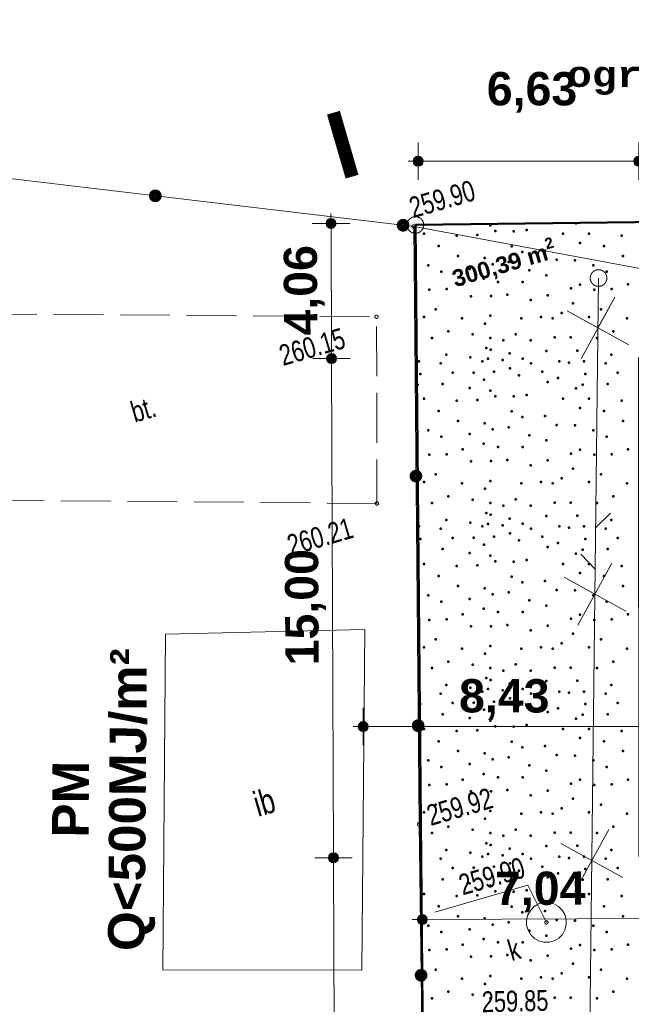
# Model space of a CAD drawing. Header units: millimetres. Extents: x -105537 to 2299296, y -162842 to 175608.
# Tile 12 of 42: x -19104 to -722, y -4439 to 25146. Entities that reach past the tile are written whole.
import ezdxf
from ezdxf.xclip import XClip

# ---------------------------------------------------------------- set-up
doc = ezdxf.new("R2010")
doc.units = ezdxf.units.MM
doc.header["$MEASUREMENT"] = 0
doc.header["$XCLIPFRAME"] = 0
doc.linetypes.add('1054', pattern=[2000, 1500, -500])
doc.linetypes.add('Wipeout_Contour', pattern=[1000, 0, -1000])
for name, color, linetype, lineweight in [('0_Nr_pióra__75', 14, 'Continuous', 35), ('199-Z Wymiary i opisy_Nr_pióra__46', 7, 'Continuous', 15), ('199-Z Wymiary i opisy_Nr_pióra__85', 7, 'Continuous', 13), ('Nowe_199-Z Wymiary i opisy_Nr_pióra__1', 7, 'Continuous', 13), ('Nowe_199-Z Wymiary i opisy_Nr_pióra__203', 7, 'Continuous', 50), ('Nowe_A_WYM_SYTUACJA_Nr_pióra__1', 7, 'Continuous', 13), ('Nowe_A_WYM_SYTUACJA_Nr_pióra__45', 7, 'Continuous', 15), ('Nowe_A_WYM_SYTUACJA_Nr_pióra__85', 7, 'Continuous', 13), ('Wadowice Wałowa mdcp500_2_EGB_DzialkaEwidencyjna_Nr_pióra__3', 3, 'Continuous', 18), ('Wadowice Wałowa mdcp500_2_EGB_PunktGraniczny_Nr_pióra__3', 3, 'Continuous', 18), ('Wadowice Wałowa mdcp500_2_GES_InneUrzadzeniaTowarzyszace_Nr_pióra__7', 7, 'Continuous', 18), ('Wadowice Wałowa mdcp500_2_GES_PrzewodTelekomunikacyjny_Nr_pióra__30', 30, 'Continuous', 18), ('Wadowice Wałowa mdcp500_2_GES_Rzedna_Nr_pióra__34', 34, 'Continuous', 18), ('Wadowice Wałowa mdcp500_2_GES_UrzadzeniaSiecKanalizacyjna_Nr_pióra__34', 34, 'Continuous', 18), ('Wadowice Wałowa mdcp500_2_OT_Budowle_Nr_pióra__7', 7, 'Continuous', 18), ('Wadowice Wałowa mdcp500_2_OT_Komunikacja_Nr_pióra__7', 7, 'Continuous', 18), ('Wadowice Wałowa mdcp500_2_OT_Ogrodzenia_Nr_pióra__7', 7, 'Continuous', 18), ('Wadowice Wałowa mdcp500_2_OT_Rzedna_Nr_pióra__7', 7, 'Continuous', 18), ('Wadowice Wałowa mdcp500_3_0_Nr_pióra__1', 7, 'Continuous', 13)]:
    doc.layers.add(name, color=color, linetype=linetype, lineweight=lineweight)
for name, color, linetype in [('A__!REF_RYSUNKI', 7, 'Continuous'), ('Nowe_01-PZT-WYPEŁNIENIA', 7, 'Continuous'), ('Nowe_A_WYM_SYTUACJA', 7, 'Continuous')]:
    doc.layers.add(name, color=color, linetype=linetype)
for name, color, linetype, lineweight, true_color in [('Nowe_01-PZT-WYPEŁNIENIA_Nr_pióra__253', 7, 'Continuous', 13, 0xccf4b0), ('Nowe_01-PZT-WYPEŁNIENIA_Nr_pióra__95', 7, 'Continuous', 50, 0xe1e100), ('Nowe_A_TER_GRANICA_Nr_pióra__221', 7, 'Continuous', 50, 0xbcc01d), ('Nowe_A_TER_UZBROJENIE_Nr_pióra__58', 7, 'Continuous', 20, 0xdf0000)]:
    doc.layers.add(name, color=color, linetype=linetype, lineweight=lineweight, true_color=true_color)
doc.styles.add('STYL_AUTOMATYCZNY_2', font='arial.ttf')
doc.styles.add('STYL_AUTOMATYCZNY_5', font='arial.ttf')
doc.styles.add('STYL_AUTOMATYCZNY_6', font='txt')
doc.styles.add('STYL_AUTOMATYCZNY_7', font='arial.ttf', dxfattribs={"width": 0.75})
doc.linetypes.add('Ogrodzenie projektowane I WSC', pattern='A,0,[3,PAB.6.2 PROJEKT ZAGOSPODAROWANIA TERENU1.Shx,S=15.873016,R=0,X=0,Y=0],-2000,0', length=2000)
doc.dimstyles.new('STYL_AUTOMATYCZNY__1', dxfattribs={"dimtxt": 1000, "dimasz": 570, "dimexe": 0.18, "dimexo": 0.0625, "dimgap": 0, "dimtad": 1, "dimlfac": 0.001, "dimzin": 0, "dimdsep": 46, "dimtxsty": 'STYL_AUTOMATYCZNY_5', "dimblk": 'ARROWHEAD_11', "dimblk1": 'ARROWHEAD_11', "dimblk2": 'ARROWHEAD_11', "dimcen": 0.09, "dimse1": 1, "dimse2": 1, "dimclrd": 7, "dimclre": 7, "dimclrt": 7, "dimadec": 0, "dimazin": 0, "dimtfac": 1, "dimtdec": 4, "dimtmove": 0, "dimatfit": 3, "dimfxl": 0, "dimtolj": 1, "dimtzin": 0, "dimarcsym": 0})
doc.dimstyles.new('STYL_AUTOMATYCZNY__2', dxfattribs={"dimtxt": 1000, "dimasz": 570, "dimexe": 0.18, "dimexo": 0.0625, "dimgap": 0, "dimtad": 1, "dimtih": 1, "dimtoh": 1, "dimlfac": 0.001, "dimzin": 0, "dimdsep": 46, "dimtxsty": 'STYL_AUTOMATYCZNY_5', "dimblk": 'ARROWHEAD_11', "dimblk1": 'ARROWHEAD_11', "dimblk2": 'ARROWHEAD_11', "dimcen": 0.09, "dimse1": 1, "dimse2": 1, "dimclrd": 7, "dimclre": 7, "dimclrt": 7, "dimadec": 0, "dimazin": 0, "dimtfac": 1, "dimtdec": 4, "dimtmove": 0, "dimatfit": 3, "dimfxl": 0, "dimtolj": 1, "dimtzin": 0, "dimarcsym": 0})
doc.dimstyles.new('STYL_AUTOMATYCZNY__3', dxfattribs={"dimtxt": 1000, "dimasz": 570, "dimexe": 0.18, "dimexo": 0.0625, "dimgap": 0, "dimtad": 1, "dimtih": 1, "dimtoh": 1, "dimlfac": 0.001, "dimzin": 0, "dimdsep": 46, "dimtxsty": 'STYL_AUTOMATYCZNY_5', "dimblk": 'ARROWHEAD_11', "dimblk1": 'ARROWHEAD_11', "dimblk2": 'ARROWHEAD_11', "dimcen": 0.09, "dimse1": 1, "dimse2": 1, "dimclrd": 7, "dimclre": 7, "dimclrt": 7, "dimadec": 0, "dimazin": 0, "dimtfac": 1, "dimtdec": 4, "dimtmove": 2, "dimatfit": 3, "dimfxl": 0, "dimtolj": 1, "dimtzin": 0, "dimarcsym": 0})
doc.dimstyles.new('STYL_AUTOMATYCZNY__5', dxfattribs={"dimtxt": 0.18, "dimasz": 912, "dimexe": 0.18, "dimexo": 0.0625, "dimgap": 0, "dimtad": 0, "dimtih": 1, "dimtoh": 1, "dimdec": 4, "dimzin": 0, "dimdsep": 46, "dimcen": 0.09, "dimadec": 0, "dimazin": 0, "dimtfac": 1, "dimtdec": 4, "dimtmove": 0, "dimatfit": 3, "dimldrblk": 'ARROWHEAD_5', "dimfxl": 0, "dimtolj": 1, "dimtzin": 0, "dimarcsym": 0})
picture_1 = doc.add_image_def('image1.tif', size_in_pixel=(6904, 2168))

# ---------------------------------------------------------------- blocks, each defined once
blk = doc.blocks.new('Rysunek_1_3', base_point=(73226, -6125))
at = {"layer": 'Wadowice Wałowa mdcp500_3_0_Nr_pióra__1', "color": 7, "lineweight": 13}
image = blk.add_image(picture_1, insert=(-79879, -3368), size_in_units=(292228, 91739), rotation=16.24147, dxfattribs=at)
image.set_boundary_path([(-0.5, -0.5), (6903.5, 2167.5)])
blk = doc.blocks.new('*X5')
at = {"layer": 'Nowe_01-PZT-WYPEŁNIENIA_Nr_pióra__95', "color": 52, "linetype": 'Continuous', "lineweight": 50, "true_color": 0xe1e100}
for p in [(-4961, 18964), (-2380, 19027), (-6950, 18714), (-5974, 18655), (-5346, 18675), (-4805, 18792), (-4257, 18787), (-3866, 18831), (-2771, 18714), (-1989, 18714), (-1012, 18655), (-6507, 18348), (-2262, 18440), (-1546, 18348), (-5933, 18049), (-4322, 18335), (-3995, 18165), (-3314, 18202), (-972, 18049), (-6822, 17768), (-6822, 17768), (-5131, 17982), (-4886, 17798), (-4408, 17862), (-2966, 17932), (-2410, 17916), (-1861, 17768), (-1861, 17768), (-6428, 17576), (-5581, 17658), (-3788, 17619), (-3279, 17462), (-1467, 17576), (-5786, 17196), (-5158, 17366), (-4726, 17267), (-3983, 17267), (-2262, 17189), (-825, 17196), (-6793, 17032), (-6275, 17051), (-4445, 16882), (-4445, 16882), (-2536, 17071), (-1832, 17032), (-1314, 17051), (-5542, 16837), (-4938, 16842), (-3749, 16719), (-3238, 16863), (-2476, 16619), (-6598, 16446), (-2810, 16328), (-1637, 16446), (-6950, 16211), (-5815, 16172), (-5118, 16017), (-4961, 16250), (-4022, 16172), (-3436, 16211), (-3084, 16172), (-1989, 16211), (-854, 16172), (-6218, 15781), (-5485, 15689), (-4200, 15693), (-4200, 15693), (-1257, 15781), (-6715, 15585), (-4961, 15585), (-4570, 15507), (-3749, 15507), (-3026, 15598), (-2540, 15599), (-1754, 15585), (-5079, 15283), (-4951, 15231), (-4374, 15116), (-3279, 15194), (-2345, 15205), (-7106, 14881), (-6454, 14816), (-6285, 15077), (-5559, 14996), (-5197, 14881), (-5027, 14956), (-4584, 14917), (-3983, 14959), (-3733, 14816), (-2888, 14881), (-2593, 14842), (-2145, 14881), (-1493, 14816), (-1324, 15077), (-7067, 14505), (-6089, 14536), (-5464, 14543), (-4844, 14575), (-4370, 14675), (-3397, 14575), (-2106, 14505), (-1128, 14536), (-5144, 14331), (-4100, 14462), (-3240, 14262), (-2927, 14379), (-7145, 14184), (-6389, 14200), (-5577, 14082), (-4961, 14004), (-2380, 14066), (-2184, 14184), (-1428, 14200), (-6950, 13754), (-5974, 13694), (-5346, 13714), (-4805, 13832), (-4257, 13826), (-3866, 13871), (-2771, 13754), (-1989, 13754), (-1012, 13694), (-6507, 13388), (-4322, 13375), (-2262, 13480), (-1546, 13388), (-5933, 13089), (-5131, 13021), (-3995, 13205), (-3314, 13242), (-972, 13089), (-6822, 12808), (-6822, 12808), (-4886, 12838), (-4408, 12902), (-2966, 12971), (-2410, 12956), (-1861, 12808), (-1861, 12808), (-6428, 12615), (-5581, 12698), (-3788, 12658), (-3279, 12502), (-1467, 12615), (-5786, 12235), (-5158, 12406), (-4726, 12306), (-3983, 12306), (-2262, 12228), (-825, 12235), (-6793, 12072), (-6275, 12091), (-5542, 11876), (-4938, 11882), (-4445, 11921), (-4445, 11921), (-3238, 11902), (-2536, 12111), (-1832, 12072), (-1314, 12091), (-3749, 11759), (-2476, 11659), (-6950, 11250), (-6598, 11485), (-4961, 11290), (-3436, 11250), (-2810, 11368), (-1989, 11250), (-1637, 11485), (-5815, 11211), (-5118, 11056), (-4022, 11211), (-3084, 11211), (-854, 11211), (-6218, 10821), (-5485, 10729), (-4200, 10733), (-4200, 10733), (-1257, 10821), (-6715, 10625), (-4961, 10625), (-4570, 10547), (-3749, 10547), (-3026, 10637), (-2540, 10639), (-1754, 10625), (-6285, 10116), (-5079, 10323), (-4951, 10271), (-4374, 10155), (-3279, 10234), (-2345, 10244), (-1324, 10116), (-7106, 9921), (-6454, 9855), (-5559, 10035), (-5197, 9921), (-5027, 9996), (-4584, 9956), (-3983, 9999), (-3733, 9855), (-2888, 9921), (-2593, 9881), (-2145, 9921), (-1493, 9855), (-7067, 9545), (-6089, 9575), (-5464, 9583), (-4844, 9615), (-4370, 9715), (-4100, 9502), (-3397, 9615), (-2106, 9545), (-1128, 9575), (-6389, 9240), (-5144, 9371), (-3240, 9302), (-2927, 9419), (-2184, 9223), (-1428, 9240), (-5577, 9122), (-4961, 9043), (-3866, 8911), (-2380, 9106), (-6950, 8793), (-5974, 8734), (-5346, 8754), (-4805, 8871), (-4257, 8866), (-2771, 8793), (-1989, 8793), (-1012, 8734), (-6507, 8428), (-4322, 8414), (-2262, 8519), (-1546, 8428), (-5933, 8128), (-5131, 8061), (-3995, 8244), (-3314, 8281), (-2966, 8011), (-2410, 7995), (-972, 8128), (-6822, 7847), (-6822, 7847), (-5581, 7737), (-4886, 7877), (-4408, 7942), (-3788, 7698), (-1861, 7847), (-1861, 7847), (-6428, 7655), (-5158, 7445), (-3279, 7542), (-1467, 7655), (-6793, 7111), (-6275, 7131), (-5786, 7275), (-4726, 7346), (-3983, 7346), (-2536, 7151), (-2262, 7268), (-1832, 7111), (-1314, 7131), (-825, 7275), (-5542, 6916), (-4938, 6921), (-4445, 6961), (-4445, 6961), (-3238, 6942), (-6598, 6525), (-3749, 6799), (-2476, 6699), (-1637, 6525), (-6950, 6290), (-5815, 6251), (-4961, 6329), (-4022, 6251), (-3436, 6290), (-3084, 6251), (-2810, 6407), (-1989, 6290), (-854, 6251), (-5118, 6096), (-6715, 5664), (-6218, 5860), (-5485, 5769), (-4961, 5664), (-4200, 5773), (-4200, 5773), (-3026, 5677), (-2540, 5678), (-1754, 5664), (-1257, 5860), (-5079, 5363), (-4570, 5586), (-3749, 5586), (-6285, 5156), (-5559, 5075), (-5027, 5035), (-4951, 5310), (-4374, 5195), (-3983, 5039), (-3279, 5273), (-2345, 5284), (-1324, 5156), (-6454, 4895), (-5197, 4960), (-4584, 4996), (-4370, 4754), (-3733, 4895), (-2888, 4960), (-2593, 4921), (-2145, 4960), (-1493, 4895), (-7067, 4585), (-6089, 4615), (-5464, 4622), (-4844, 4654), (-4100, 4541), (-3397, 4654), (-2927, 4459), (-2106, 4585), (-1128, 4615), (-6389, 4279), (-5577, 4161), (-5144, 4410), (-3240, 4341), (-2380, 4146), (-2184, 4263), (-1428, 4279), (-4961, 4083), (-4805, 3911), (-4257, 3906), (-3866, 3950), (-6950, 3833), (-5974, 3773), (-5346, 3794), (-2771, 3833), (-2262, 3559), (-1989, 3833), (-1012, 3773), (-6507, 3467), (-4322, 3454), (-3995, 3284), (-3314, 3321), (-1546, 3467), (-5933, 3168), (-5131, 3100), (-4408, 2981), (-2966, 3051), (-2410, 3035), (-972, 3168), (-6822, 2887), (-6822, 2887), (-6428, 2694), (-5581, 2777), (-4886, 2917), (-3788, 2738), (-1861, 2887), (-1861, 2887), (-1467, 2694), (-5158, 2485), (-4726, 2386), (-3983, 2386), (-3279, 2581), (-6793, 2151), (-6275, 2170), (-5786, 2315), (-2536, 2190), (-2262, 2308), (-1832, 2151), (-1314, 2170), (-825, 2315), (-5542, 1956), (-4938, 1961), (-4445, 2001), (-4445, 2001), (-3749, 1838), (-3238, 1982), (-6598, 1564), (-2476, 1738), (-1637, 1564), (-6950, 1330), (-5815, 1291), (-4961, 1369), (-4022, 1291), (-3436, 1330), (-3084, 1291), (-2810, 1447), (-1989, 1330), (-854, 1291), (-6218, 900), (-5118, 1136), (-1257, 900), (-6715, 704), (-5485, 808), (-4961, 704), (-4570, 626), (-4200, 812), (-4200, 812), (-3749, 626), (-3026, 717), (-2540, 718), (-1754, 704), (-5079, 402), (-4951, 350), (-3279, 313), (-2345, 324), (-6285, 196), (-5559, 114), (-5197, 0), (-5027, 75), (-4584, 35), (-4374, 235), (-3983, 78), (-2888, 0), (-2145, 0), (-1324, 196), (-6454, -65), (-4370, -206), (-3733, -65), (-2593, -39), (-1493, -65), (-6089, -345), (-5464, -338), (-5144, -550), (-4844, -306), (-4100, -419), (-3397, -306), (-2927, -502), (-2106, -376), (-1128, -345), (-6389, -681), (-5577, -799), (-4961, -878), (-3240, -619), (-2380, -815), (-2184, -697), (-1428, -681), (-6950, -1128), (-5346, -1167), (-4805, -1049), (-4257, -1055), (-3866, -1010), (-2771, -1128), (-1989, -1128), (-5974, -1187), (-2262, -1401), (-1012, -1187), (-6507, -1493), (-4322, -1506), (-3995, -1677), (-3314, -1640), (-1546, -1493), (-5933, -1792), (-5131, -1860), (-4886, -2043), (-4408, -1979), (-2966, -1910), (-2410, -1925), (-972, -1792), (-6822, -2073), (-6822, -2073), (-6428, -2266), (-5581, -2184), (-3788, -2223), (-1861, -2073), (-1861, -2073), (-1467, -2266), (-5786, -2646), (-5158, -2476), (-4726, -2575), (-3983, -2575), (-3279, -2379), (-2262, -2653), (-825, -2646), (-6793, -2809), (-6275, -2790), (-2536, -2770), (-1832, -2809), (-1314, -2790), (-5542, -3005), (-4938, -2999), (-4445, -2960), (-4445, -2960), (-3749, -3122), (-3238, -2979), (-2476, -3222), (-6598, -3396), (-2810, -3513), (-1637, -3396), (-6950, -3631), (-5815, -3670), (-5118, -3825), (-4961, -3591), (-4022, -3670), (-3436, -3631), (-3084, -3670), (-1989, -3631), (-854, -3670), (-6218, -4060), (-1257, -4060), (-6715, -4256), (-5485, -4152), (-4961, -4256), (-4570, -4335), (-4200, -4148), (-4200, -4148), (-3749, -4335), (-3026, -4244), (-2540, -4242), (-1754, -4256)]:
    blk.add_point(p, dxfattribs=at)
blk = doc.blocks.new('Wypełnienie_1_1', base_point=(0, 0))
at = {"color": 254, "linetype": 'Wipeout_Contour', "lineweight": 0, "ltscale": 114170.787608}
blk.add_wipeout([(-6887, -16701), (56, -16785), (-9, 0), (-500, 0), (-510, 15000), (13319, 15000), (13400, 19233), (-7211, 18978)], dxfattribs=at).dxf.layer = 'Nowe_01-PZT-WYPEŁNIENIA'
at = {"layer": 'Nowe_01-PZT-WYPEŁNIENIA_Nr_pióra__253', "color": 254, "linetype": 'Continuous', "lineweight": 13, "true_color": 0xccf4b0, "flags": 128}
blk.add_lwpolyline([(-6887, -16701), (56, -16785), (-9, 0), (-500, 0), (-510, 15000), (13319, 15000), (13400, 19233), (-7211, 18978)], close=True, dxfattribs=at)
at = {"layer": 'Nowe_01-PZT-WYPEŁNIENIA_Nr_pióra__95', "color": 52, "linetype": 'Continuous', "lineweight": 50, "true_color": 0xe1e100}
blk.add_blockref('*X5', (0, 0), dxfattribs=at)
at = {"layer": 'Nowe_01-PZT-WYPEŁNIENIA_Nr_pióra__95', "color": 12, "lineweight": 30, "true_color": 0xde1212, "insert": (-5975, 16970), "char_height": 500, "attachment_point": 7, "rotation": 16.2415, "style": 'STYL_AUTOMATYCZNY_2'}
blk.add_mtext('\\A1;{\\pql;\\fArial|b1|i0|c238|p0;\\W1.000000;300,39 m\\fArial|b1|i0|c238|p0;\\W1.000000;\\A1{\\H.66x;\\S2^  ;}}', dxfattribs=at)
blk = doc.blocks.new('*D56')
at = {"layer": 'Nowe_A_WYM_SYTUACJA_Nr_pióra__45', "linetype": 'Continuous', "lineweight": 15}
for points in [[(-9897, 19024), (-9886, 18967), (-9853, 18918), (-9805, 18885), (-9747, 18874), (-9690, 18885), (-9641, 18918), (-9609, 18967), (-9597, 19024), (-9609, 19081), (-9641, 19130), (-9690, 19163), (-9747, 19174), (-9805, 19163), (-9853, 19130), (-9886, 19081)], [(-9881, 14964), (-9870, 14906), (-9837, 14858), (-9789, 14825), (-9731, 14814), (-9674, 14825), (-9625, 14858), (-9593, 14906), (-9581, 14964), (-9593, 15021), (-9625, 15070), (-9674, 15102), (-9731, 15114), (-9789, 15102), (-9837, 15070), (-9870, 15021)]]:
    blk.add_hatch(color=7, dxfattribs=at).paths.add_polyline_path(points)
at = {"layer": 'Nowe_A_WYM_SYTUACJA_Nr_pióra__45', "color": 7, "linetype": 'Continuous', "lineweight": 15}
blk.add_circle((-9747, 19024), 150, dxfattribs=at)
at = {"layer": 'Nowe_A_WYM_SYTUACJA_Nr_pióra__85', "color": 7, "linetype": 'Continuous', "lineweight": 13}
for p, q in [((-9748, 19324), (-9748, 19174)), ((-10310, 19022), (-9897, 19023)), ((-9597, 19025), (-9185, 19026)), ((-9747, 18874), (-9732, 15114))]:
    blk.add_line(p, q, dxfattribs=at)
at = {"layer": 'Nowe_A_WYM_SYTUACJA_Nr_pióra__1', "color": 7, "lineweight": 13, "insert": (-9934, 15658), "char_height": 1000, "attachment_point": 7, "rotation": 90.2258, "style": 'STYL_AUTOMATYCZNY_5'}
blk.add_mtext('\\A1;{\\pql;\\fArial|b1|i0|c238|p0;\\W1.000000;4,06}', dxfattribs=at)
blk = doc.blocks.new('ARROWHEAD_11')
at = {"color": 0, "linetype": 'Continuous', "lineweight": 0}
blk.add_line((0, 0), (-1, 0), dxfattribs=at)
at = {"color": 0, "linetype": 'Continuous', "lineweight": 0, "const_width": 0.25, "flags": 128}
blk.add_lwpolyline([(-0.125, 0, 1), (0.125, 0, 1)], format="xyb", close=True, dxfattribs=at)
blk = doc.blocks.new('*D58')
at = {"layer": 'Nowe_A_WYM_SYTUACJA_Nr_pióra__45', "linetype": 'Continuous', "lineweight": 15}
for points in [[(-9881, 14964), (-9870, 14906), (-9837, 14858), (-9789, 14825), (-9731, 14814), (-9674, 14825), (-9625, 14858), (-9593, 14906), (-9581, 14964), (-9593, 15021), (-9625, 15070), (-9674, 15102), (-9731, 15114), (-9789, 15102), (-9837, 15070), (-9870, 15021)], [(-9822, -36), (-9811, -94), (-9778, -142), (-9730, -175), (-9672, -186), (-9615, -175), (-9566, -142), (-9534, -94), (-9522, -36), (-9534, 21), (-9566, 70), (-9615, 102), (-9672, 114), (-9730, 102), (-9778, 70), (-9811, 21)]]:
    blk.add_hatch(color=7, dxfattribs=at).paths.add_polyline_path(points)
at = {"layer": 'Nowe_A_WYM_SYTUACJA_Nr_pióra__45', "color": 7, "linetype": 'Continuous', "lineweight": 15}
for centre in [(-9731, 14964), (-9672, -36)]:
    blk.add_circle(centre, 150, dxfattribs=at)
at = {"layer": 'Nowe_A_WYM_SYTUACJA_Nr_pióra__85', "color": 7, "linetype": 'Continuous', "lineweight": 13}
for p, q in [((-10294, 14961), (-9881, 14963)), ((-9731, 14814), (-9673, 114)), ((-9581, 14964), (-9169, 14966)), ((-10235, -38), (-9822, -37)), ((-9522, -36), (-9110, -34))]:
    blk.add_line(p, q, dxfattribs=at)
at = {"layer": 'Nowe_A_WYM_SYTUACJA_Nr_pióra__1', "color": 7, "lineweight": 13, "insert": (-9895, 5747), "char_height": 1000, "attachment_point": 7, "rotation": 90.2258, "style": 'STYL_AUTOMATYCZNY_5'}
blk.add_mtext('\\A1;{\\pql;\\fArial|b1|i0|c238|p0;\\W1.000000;15,00}', dxfattribs=at)
blk = doc.blocks.new('*D59')
at = {"layer": 'Nowe_A_WYM_SYTUACJA_Nr_pióra__45', "linetype": 'Continuous', "lineweight": 15}
for points in [[(-9822, -36), (-9811, -94), (-9778, -142), (-9730, -175), (-9672, -186), (-9615, -175), (-9566, -142), (-9534, -94), (-9522, -36), (-9534, 21), (-9566, 70), (-9615, 102), (-9672, 114), (-9730, 102), (-9778, 70), (-9811, 21)], [(-9748, -18964), (-9736, -19021), (-9704, -19070), (-9655, -19102), (-9598, -19114), (-9540, -19102), (-9492, -19070), (-9459, -19021), (-9448, -18964), (-9459, -18906), (-9492, -18858), (-9540, -18825), (-9598, -18814), (-9655, -18825), (-9704, -18858), (-9736, -18906)]]:
    blk.add_hatch(color=7, dxfattribs=at).paths.add_polyline_path(points)
at = {"layer": 'Nowe_A_WYM_SYTUACJA_Nr_pióra__45', "color": 7, "linetype": 'Continuous', "lineweight": 15}
blk.add_circle((-9598, -18964), 150, dxfattribs=at)
at = {"layer": 'Nowe_A_WYM_SYTUACJA_Nr_pióra__85', "color": 7, "linetype": 'Continuous', "lineweight": 13}
for p, q in [((-9672, -186), (-9598, -18814)), ((-10160, -18966), (-9748, -18964)), ((-9597, -19114), (-9596, -19264)), ((-9448, -18963), (-9035, -18962))]:
    blk.add_line(p, q, dxfattribs=at)
at = {"layer": 'Nowe_A_WYM_SYTUACJA_Nr_pióra__1', "color": 7, "lineweight": 13, "insert": (-9828, -11217), "char_height": 1000, "attachment_point": 7, "rotation": 90.2258, "style": 'STYL_AUTOMATYCZNY_5'}
blk.add_mtext('\\A1;{\\pql;\\fArial|b1|i0|c238|p0;\\W1.000000;18,93}', dxfattribs=at)
blk = doc.blocks.new('*D61')
at = {"layer": 'Nowe_A_WYM_SYTUACJA_Nr_pióra__45', "linetype": 'Continuous', "lineweight": 15}
for points in [[(-7153, -1892), (-7141, -1949), (-7109, -1998), (-7060, -2030), (-7003, -2042), (-6945, -2030), (-6897, -1998), (-6864, -1949), (-6853, -1892), (-6864, -1834), (-6897, -1786), (-6945, -1753), (-7003, -1742), (-7060, -1753), (-7109, -1786), (-7141, -1834)], [(-109, -1864), (-98, -1921), (-65, -1970), (-17, -2003), (41, -2014), (98, -2003), (147, -1970), (179, -1921), (191, -1864), (179, -1807), (147, -1758), (98, -1725), (41, -1714), (-17, -1725), (-65, -1758), (-98, -1807)]]:
    blk.add_hatch(color=7, dxfattribs=at).paths.add_polyline_path(points)
at = {"layer": 'Nowe_A_WYM_SYTUACJA_Nr_pióra__45', "color": 7, "linetype": 'Continuous', "lineweight": 15}
for centre in [(-7003, -1892), (41, -1864)]:
    blk.add_circle(centre, 150, dxfattribs=at)
at = {"layer": 'Nowe_A_WYM_SYTUACJA_Nr_pióra__85', "color": 7, "linetype": 'Continuous', "lineweight": 13}
for p, q in [((-7003, -1742), (-7005, -1329)), ((40, -1714), (38, -1301)), ((-7303, -1893), (-7153, -1892)), ((-7001, -2454), (-7002, -2042)), ((-6853, -1891), (-109, -1865)), ((43, -2426), (41, -2014)), ((191, -1863), (341, -1863))]:
    blk.add_line(p, q, dxfattribs=at)
at = {"layer": 'Nowe_A_WYM_SYTUACJA_Nr_pióra__1', "color": 7, "lineweight": 13, "insert": (-4816, -1683), "char_height": 1000, "attachment_point": 7, "rotation": 0.2258, "style": 'STYL_AUTOMATYCZNY_5'}
blk.add_mtext('\\A1;{\\pql;\\fArial|b1|i0|c238|p0;\\W1.000000;7,04}', dxfattribs=at)
blk = doc.blocks.new('*D62')
at = {"layer": 'Nowe_A_WYM_SYTUACJA_Nr_pióra__45', "linetype": 'Continuous', "lineweight": 15}
for points in [[(-8928, 3906), (-8917, 3848), (-8884, 3800), (-8835, 3767), (-8778, 3756), (-8721, 3767), (-8672, 3800), (-8640, 3848), (-8628, 3906), (-8640, 3963), (-8672, 4012), (-8721, 4044), (-8778, 4056), (-8835, 4044), (-8884, 4012), (-8917, 3963)], [(-500, 3906), (-489, 3848), (-456, 3800), (-407, 3767), (-350, 3756), (-293, 3767), (-244, 3800), (-211, 3848), (-200, 3906), (-211, 3963), (-244, 4012), (-293, 4044), (-350, 4056), (-407, 4044), (-456, 4012), (-489, 3963)]]:
    blk.add_hatch(color=7, dxfattribs=at).paths.add_polyline_path(points)
at = {"layer": 'Nowe_A_WYM_SYTUACJA_Nr_pióra__45', "color": 7, "linetype": 'Continuous', "lineweight": 15}
for centre in [(-8778, 3906), (-350, 3906)]:
    blk.add_circle(centre, 150, dxfattribs=at)
at = {"layer": 'Nowe_A_WYM_SYTUACJA_Nr_pióra__85', "color": 7, "linetype": 'Continuous', "lineweight": 13}
for p, q in [((-8778, 4056), (-8778, 4468)), ((-350, 4056), (-350, 4468)), ((-9078, 3906), (-8928, 3906)), ((-8628, 3906), (-500, 3906)), ((-200, 3906), (-50, 3906)), ((-8778, 3343), (-8778, 3756)), ((-350, 3343), (-350, 3756))]:
    blk.add_line(p, q, dxfattribs=at)
at = {"layer": 'Nowe_A_WYM_SYTUACJA_Nr_pióra__1', "color": 7, "lineweight": 13, "insert": (-5899, 4106), "char_height": 1000, "attachment_point": 7, "style": 'STYL_AUTOMATYCZNY_5'}
blk.add_mtext('\\A1;{\\pql;\\fArial|b1|i0|c238|p0;\\W1.000000;8,43}', dxfattribs=at)
blk = doc.blocks.new('*D63')
at = {"layer": 'Nowe_A_WYM_SYTUACJA_Nr_pióra__45', "linetype": 'Continuous', "lineweight": 15}
for points in [[(-7277, 20893), (-7265, 20836), (-7233, 20787), (-7184, 20754), (-7127, 20743), (-7069, 20754), (-7021, 20787), (-6988, 20836), (-6977, 20893), (-6988, 20950), (-7021, 20999), (-7069, 21031), (-7127, 21043), (-7184, 21031), (-7233, 20999), (-7265, 20950)], [(-650, 20893), (-639, 20836), (-606, 20787), (-557, 20754), (-500, 20743), (-443, 20754), (-394, 20787), (-361, 20836), (-350, 20893), (-361, 20950), (-394, 20999), (-443, 21031), (-500, 21043), (-557, 21031), (-606, 20999), (-639, 20950)]]:
    blk.add_hatch(color=7, dxfattribs=at).paths.add_polyline_path(points)
at = {"layer": 'Nowe_A_WYM_SYTUACJA_Nr_pióra__45', "color": 7, "linetype": 'Continuous', "lineweight": 15}
for centre in [(-7127, 20893), (-500, 20893)]:
    blk.add_circle(centre, 150, dxfattribs=at)
at = {"layer": 'Nowe_A_WYM_SYTUACJA_Nr_pióra__85', "color": 7, "linetype": 'Continuous', "lineweight": 13}
for p, q in [((-7127, 21043), (-7127, 21455)), ((-500, 21043), (-500, 21455)), ((-7427, 20893), (-7277, 20893)), ((-7127, 20330), (-7127, 20743)), ((-6977, 20893), (-650, 20893)), ((-500, 20330), (-500, 20743))]:
    blk.add_line(p, q, dxfattribs=at)
at = {"layer": 'Nowe_A_WYM_SYTUACJA_Nr_pióra__1', "color": 7, "lineweight": 13, "insert": (-5065, 22348), "char_height": 1000, "attachment_point": 7, "style": 'STYL_AUTOMATYCZNY_5'}
blk.add_mtext('\\A1;{\\pql;\\fArial|b1|i0|c238|p0;\\W1.000000;6,63}', dxfattribs=at)
blk = doc.blocks.new('ARROWHEAD_5')
at = {"linetype": 'Continuous', "lineweight": 0}
blk.add_hatch(color=0, dxfattribs=at).paths.add_polyline_path([(-1, 0.2679), (0, 0), (-1, -0.2679)])
at = {"color": 0, "linetype": 'Continuous', "lineweight": 0}
blk.add_line((0, 0), (-1, 0), dxfattribs=at)
blk = doc.blocks.new('Rysunek_4_2', base_point=(-5551989123, -7375062639))
at = {"layer": 'Wadowice Wałowa mdcp500_2_EGB_DzialkaEwidencyjna_Nr_pióra__3', "color": 3, "linetype": 'Continuous', "lineweight": 18, "flags": 128}
blk.add_lwpolyline([(-7211, 18978), (-6905, -14680), (26261, -15975), (72069, -13723), (72003, -7275), (58811, -7722), (58549, 8659), (51814, 10790), (44561, 15989), (43932, 16826), (43847, 30884), (13284, 30177), (13400, 19233)], close=True, dxfattribs=at)
blk.add_lwpolyline([(-49613, -17103), (-45068, -17183), (-6866, -18678), (-6905, -14680), (-7211, 18978), (13400, 19233), (13284, 30177)], dxfattribs=at)
at = {"layer": 'Wadowice Wałowa mdcp500_2_EGB_PunktGraniczny_Nr_pióra__3', "color": 3, "linetype": 'Continuous', "lineweight": 18}
blk.add_circle((-7211, 18978), 250, dxfattribs=at)
at = {"layer": 'Wadowice Wałowa mdcp500_2_GES_InneUrzadzeniaTowarzyszace_Nr_pióra__7', "color": 7, "linetype": 'Continuous', "lineweight": 18}
blk.add_circle((-1706, 17384), 250, dxfattribs=at)
at = {"layer": 'Wadowice Wałowa mdcp500_2_GES_PrzewodTelekomunikacyjny_Nr_pióra__30', "color": 30, "linetype": 'Continuous', "lineweight": 18}
for p, q in [((-1792, 9885), (-1345, 10322)), ((-1806, 8635), (-2243, 9082))]:
    blk.add_line(p, q, dxfattribs=at)
at = {"layer": 'Wadowice Wałowa mdcp500_2_GES_PrzewodTelekomunikacyjny_Nr_pióra__30', "color": 30, "linetype": 'Continuous', "lineweight": 18, "flags": 128}
blk.add_lwpolyline([(-1706, 17384), (-2075, -14814), (45640, -14423)], dxfattribs=at)
at = {"layer": 'Wadowice Wałowa mdcp500_2_GES_Rzedna_Nr_pióra__34', "color": 34, "linetype": 'Continuous', "lineweight": 18, "flags": 128}
blk.add_lwpolyline([(-3273, -1977), (-3832, -855), (-6626, -1669)], dxfattribs=at)
at = {"layer": 'Wadowice Wałowa mdcp500_2_GES_Rzedna_Nr_pióra__34', "color": 34, "linetype": 'Continuous', "lineweight": 18}
blk.add_circle((-3273, -1977), 50, dxfattribs=at)
at = {"layer": 'Wadowice Wałowa mdcp500_2_GES_UrzadzeniaSiecKanalizacyjna_Nr_pióra__34', "color": 34, "linetype": 'Continuous', "lineweight": 18, "flags": 128}
blk.add_lwpolyline([(-3634, -2456), (-3746, -2346), (-3825, -2211), (-3867, -2061), (-3869, -1904), (-3830, -1752), (-3753, -1616), (-3643, -1504), (-3508, -1424), (-3357, -1383), (-3200, -1381), (-3049, -1420), (-2912, -1497), (-2801, -1607), (-2721, -1742), (-2679, -1893), (-2678, -2050), (-2717, -2201), (-2794, -2338), (-2904, -2449), (-3039, -2529), (-3189, -2571), (-3346, -2572), (-3498, -2533)], close=True, dxfattribs=at)
at = {"layer": 'Wadowice Wałowa mdcp500_2_OT_Budowle_Nr_pióra__7', "color": 7, "linetype": 'Continuous', "lineweight": 18, "flags": 128}
blk.add_lwpolyline([(-14723, 6687), (-8734, 6827), (-8822, -3416), (-14806, -3399)], close=True, dxfattribs=at)
at = {"layer": 'Wadowice Wałowa mdcp500_2_OT_Komunikacja_Nr_pióra__7', "color": 7, "linetype": '1054', "lineweight": 18, "flags": 128}
blk.add_lwpolyline([(-8367, 10611), (-22474, 10730), (-22393, 16316), (-8377, 16222)], close=True, dxfattribs=at)
at = {"layer": 'Wadowice Wałowa mdcp500_2_OT_Ogrodzenia_Nr_pióra__7', "color": 7, "linetype": 'Continuous', "lineweight": 18, "flags": 128}
for points in [[(-37371, 22504), (-7260, 18933), (13331, 15109), (13218, 30012), (43493, 30812)], [(-7260, 18933), (-7100, 971), (-6885, -14820)]]:
    blk.add_lwpolyline(points, dxfattribs=at)
at = {"layer": 'Wadowice Wałowa mdcp500_2_OT_Ogrodzenia_Nr_pióra__7', "color": 7, "linetype": 'Continuous', "lineweight": 18}
for centre, radius in [((-15027, 19854), 175), ((-15027, 19854), 158), ((-15027, 19854), 140), ((-15027, 19854), 122), ((-15027, 19854), 105), ((-15027, 19854), 87.5), ((-15027, 19854), 70), ((-15027, 19854), 52.5), ((-15027, 19854), 35), ((-7580, 18970), 175), ((-7580, 18970), 158), ((-7580, 18970), 140), ((-7580, 18970), 122), ((-7580, 18970), 105), ((-7580, 18970), 87.5), ((-7580, 18970), 70), ((-7580, 18970), 52.5), ((-7580, 18970), 35), ((-7194, 11433), 175), ((-7194, 11433), 158), ((-7194, 11433), 140), ((-7194, 11433), 122), ((-7194, 11433), 105), ((-7194, 11433), 87.5), ((-7194, 11433), 70), ((-7194, 11433), 52.5), ((-7194, 11433), 35), ((-7127, 3933), 175), ((-7127, 3933), 158), ((-7127, 3933), 140), ((-7127, 3933), 122), ((-7127, 3933), 105), ((-7127, 3933), 87.5), ((-7127, 3933), 70), ((-7127, 3933), 52.5), ((-7127, 3933), 35), ((-7039, -3566), 175), ((-7039, -3566), 158), ((-7039, -3566), 140), ((-7039, -3566), 122), ((-7039, -3566), 105), ((-7039, -3566), 87.5), ((-7039, -3566), 70), ((-7039, -3566), 52.5), ((-7039, -3566), 35)]:
    blk.add_circle(centre, radius, dxfattribs=at)
at = {"layer": 'Wadowice Wałowa mdcp500_2_OT_Rzedna_Nr_pióra__7', "color": 7, "linetype": 'Continuous', "lineweight": 18}
for centre in [(-7260, 18933), (-8377, 16222), (-8367, 10611), (-7100, 971)]:
    blk.add_circle(centre, 50, dxfattribs=at)
at = {"layer": 'Wadowice Wałowa mdcp500_2_GES_Rzedna_Nr_pióra__34', "color": 34, "linetype": 'Continuous', "lineweight": 18, "insert": (-5786, -1176), "char_height": 625, "attachment_point": 7, "rotation": 16.2415, "style": 'STYL_AUTOMATYCZNY_7'}
blk.add_mtext('\\A1;{\\pql;\\fArial|b0|i0|c238|p0;\\W0.750000;259.90}', dxfattribs=at)
at = {"layer": 'Wadowice Wałowa mdcp500_2_GES_UrzadzeniaSiecKanalizacyjna_Nr_pióra__34', "color": 34, "linetype": 'Continuous', "lineweight": 18, "insert": (-4405, -2843), "char_height": 625, "attachment_point": 4, "rotation": 16.2415, "style": 'STYL_AUTOMATYCZNY_7'}
blk.add_mtext('\\A1;{\\pql;\\fArial|b0|i0|c238|p0;\\W0.750000;k}', dxfattribs=at)
at = {"layer": 'Wadowice Wałowa mdcp500_2_OT_Budowle_Nr_pióra__7', "color": 7, "linetype": 'Continuous', "lineweight": 18, "insert": (-12046, 1546), "char_height": 750, "attachment_point": 4, "rotation": 16.2415, "style": 'STYL_AUTOMATYCZNY_7'}
blk.add_mtext('\\A1;{\\pql;\\fArial|b0|i0|c238|p0;\\W0.750000;ib}', dxfattribs=at)
at = {"layer": 'Wadowice Wałowa mdcp500_2_OT_Komunikacja_Nr_pióra__7', "color": 7, "linetype": 'Continuous', "lineweight": 18, "insert": (-15735, 13332), "char_height": 625, "attachment_point": 4, "rotation": 16.2415, "style": 'STYL_AUTOMATYCZNY_7'}
blk.add_mtext('\\A1;{\\pql;\\fArial|b0|i0|c238|p0;\\W0.750000;bt.}', dxfattribs=at)
at = {"layer": 'Wadowice Wałowa mdcp500_2_OT_Rzedna_Nr_pióra__7', "color": 7, "linetype": 'Continuous', "lineweight": 18, "char_height": 625, "attachment_point": 7, "style": 'STYL_AUTOMATYCZNY_7'}
for s, insert, rotation in [('\\A1;{\\pql;\\fArial|b0|i0|c238|p0;\\W0.750000;259.90}', (-7278, 19171), 16.2415), ('\\A1;{\\pql;\\fArial|b0|i0|c238|p0;\\W0.750000;260.15}', (-11186, 14730), 16.2415), ('\\A1;{\\pql;\\fArial|b0|i0|c238|p0;\\W0.750000;260.21}', (-10949, 9027), 16.2415), ('\\A1;{\\pql;\\fArial|b0|i0|c238|p0;\\W0.750000;259.92}', (-6749, 910), 16.2415), ('\\A1;{\\pql;\\fArial|b0|i0|c238|p0;\\W0.750000;259.85}', (-5208, -4687), 1.4444)]:
    blk.add_mtext(s, dxfattribs=dict(at, insert=insert, rotation=rotation))

msp = doc.modelspace()

# ---------------------------------------------------------------- block references
at = {"layer": 'A__!REF_RYSUNKI', "color": 7, "linetype": 'Continuous', "lineweight": 13}
ref = msp.add_blockref('Rysunek_1_3', (73225.66, -6125.131), dxfattribs=at)
XClip(ref).set_block_clipping_path([(-93517.5507872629, 43450.1606019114), (110816.6640264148, 102975.132325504), (124455.4531805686, 56156.6090716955), (200686.4574784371, 78363.6015689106), (175028.2618212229, 166441.7158685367), (-105536.9572903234, 84709.7516477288)])
at = {"layer": 'Nowe_01-PZT-WYPEŁNIENIA_Nr_pióra__95', "color": 52, "linetype": 'Continuous', "lineweight": 50, "true_color": 0xe1e100}
msp.add_blockref('Wypełnienie_1_1', (0, 0), dxfattribs=at)

# ---------------------------------------------------------------- texts
at = {"layer": '199-Z Wymiary i opisy_Nr_pióra__46', "color": 7, "linetype": 'Continuous', "lineweight": 15, "insert": (-2658.545, 23381.096), "char_height": 750, "attachment_point": 4, "style": 'STYL_AUTOMATYCZNY_6'}
msp.add_mtext('\\A1;{\\pql;\\fCourier CE|b1|i0|c0|p0;\\W1.000000;ogrodzenie \\fCourier CE|b1|i0|c0|p0;\\W1.000000;proj.}', dxfattribs=at)
at = {"layer": 'Nowe_199-Z Wymiary i opisy_Nr_pióra__1', "color": 7, "linetype": 'Continuous', "lineweight": 13, "insert": (-15000.305, 1703.31), "char_height": 1100, "attachment_point": 8, "rotation": 89.531339, "line_spacing_factor": 0.933025, "style": 'STYL_AUTOMATYCZNY_2'}
msp.add_mtext('\\A1;{\\pqc;\\fArial|b1|i0|c238|p0;\\W1.000000;PM \\P\\pqc;\\fArial|b1|i0|c238|p0;\\W1.000000;Q<500MJ/m²}', dxfattribs=at)
at = {"layer": 'Nowe_199-Z Wymiary i opisy_Nr_pióra__203', "color": 7, "linetype": 'Continuous', "lineweight": 50, "insert": (-9674.187, 22350.143), "char_height": 2000, "attachment_point": 2, "rotation": 16.2414656, "style": 'STYL_AUTOMATYCZNY_5'}
msp.add_mtext('\\A1;{\\pqc;\\fArial|b1|i0|c238|p0;\\W1.000000;I}', dxfattribs=at)

# ---------------------------------------------------------------- next in the draw order: linework, layer by layer
at = {"layer": '0_Nr_pióra__75', "color": 14, "linetype": 'Ogrodzenie projektowane I WSC', "lineweight": 35}
msp.add_lwpolyline([(-2075.093, -14813.882), (-6905.449, -14679.502), (-7211.241, 18978.2), (13409.952, 19235.737), (13294.332, 30180.175), (43846.655, 30883.501), (44229.437, 30884.473)], dxfattribs=at)
at = {"layer": 'Nowe_A_TER_GRANICA_Nr_pióra__221', "color": 52, "linetype": 'Continuous', "lineweight": 50, "true_color": 0xbcc01d}
for points in [[(-7211.241, 18978.2), (-6905.449, -14679.502), (26260.529, -15975.15), (44272.183, -15089.744), (72068.868, -13723.331), (72002.577, -7274.509), (58811.23, -7721.795), (58549.387, 8658.691), (51798.798, 10801.337), (44560.984, 15988.867), (43931.658, 16826.273), (43846.655, 30883.501), (13284.423, 30177.497)], [(13294.332, 30180.175), (13409.952, 19235.737), (-7211.241, 18978.2)]]:
    msp.add_lwpolyline(points, dxfattribs=at)
at = {"layer": 'Nowe_A_TER_UZBROJENIE_Nr_pióra__58', "color": 12, "linetype": 'Continuous', "lineweight": 20, "true_color": 0xdf0000}
for points in [[(-2233.28, 14953.828), (-1212.672, 16813.494), (-1722.976, 15883.661), (-2652.809, 16393.965), (-793.143, 15373.357)], [(-2325.038, 6954.354), (-1304.43, 8814.021), (-1814.734, 7884.187), (-2744.567, 8394.492), (-884.901, 7373.883)], [(-2416.796, -1045.12), (-1396.188, 814.547), (-1906.492, -115.286), (-2836.325, 395.018), (-976.659, -625.591)]]:
    msp.add_lwpolyline(points, dxfattribs=at)

# ---------------------------------------------------------------- next in the draw order: block references
at = {"layer": 'A__!REF_RYSUNKI', "color": 7, "linetype": 'Continuous', "lineweight": 13}
ref = msp.add_blockref('Rysunek_4_2', (-5551989123.249, -7375062639.407), dxfattribs=at)
XClip(ref).set_block_clipping_path([(-61241.4531575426, -107607.1502755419), (18474.2309784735, -84385.0293576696), (39659.2429552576, -157107.8322890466), (251319.9927157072, -95448.5543467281), (195865.5394707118, 94912.5971797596), (119370.7429366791, 72628.7588867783), (110592.302622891, 102762.9304267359), (-104289.334739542, 40165.3698595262)])

# ---------------------------------------------------------------- next in the draw order: dimensions: what is measured, and where the dimension line sits
at = {"layer": 'Nowe_A_WYM_SYTUACJA', "color": 7, "linetype": 'Continuous', "lineweight": 13}
dim = msp.add_linear_dim(base=(-500, 20892.917), p1=(-7126.698, 3898.223), p2=(-500, 15000), angle=0, dimstyle='STYL_AUTOMATYCZNY__3', dxfattribs=at)
dim.commit()
dim.dimension.update_dxf_attribs({"geometry": '*D63', "text_midpoint": (-3770.245, 22847.85), "dimtype": 160})
for base, p1, p2, angle, dimstyle, picture, middle, turn in [((-9731.307, 14963.618), (-596.495, 19059.991), (-500, 15000), 270.2258122, 'STYL_AUTOMATYCZNY__1', '*D56', (-10439.145, 16950.993), 90.2258122), ((-9672.19, -36.149), (-500, 15000), (-500, 0), 270.2258122, 'STYL_AUTOMATYCZNY__1', '*D58', (-10401.582, 7420.111), 90.2258122), ((-9597.592, -18963.865), (-500, 0), (-518.934, -18928.084), 270.2258122, 'STYL_AUTOMATYCZNY__1', '*D59', (-10334.724, -9543.631), 90.2258122), ((40.671, -1863.955), (-7000, -2582.687), (40.949, -1934.637), 0.2258122, 'STYL_AUTOMATYCZNY__2', '*D61', (-3523.805, -1177.998), 0.2258122)]:
    dim = msp.add_linear_dim(base=base, p1=p1, p2=p2, angle=angle, dimstyle=dimstyle, dxfattribs=at)
    dim.commit()
    dim.dimension.update_dxf_attribs({"geometry": picture, "text_midpoint": middle, "dimtype": 160, "text_rotation": turn})
dim = msp.add_linear_dim(base=(-350, 3905.694), p1=(-8778.087, 0), p2=(-350, 150), dimstyle='STYL_AUTOMATYCZNY__2', dxfattribs=at)
dim.commit()
dim.dimension.update_dxf_attribs({"geometry": '*D62', "text_midpoint": (-4604.064, 4605.694), "dimtype": 160})

# ---------------------------------------------------------------- next in the draw order: leaders
at = {"layer": '199-Z Wymiary i opisy_Nr_pióra__85', "color": 7, "linetype": 'Continuous', "lineweight": 13, "annotation_type": 0, "has_hookline": 1, "hookline_direction": 1, "text_width": 9071.429}
msp.add_leader([(7992.245, 19168.075), (6825.598, 23381.096), (5972.68, 23522.063)], dimstyle='STYL_AUTOMATYCZNY__5', dxfattribs=at)

doc.saveas('drawing.dxf')
